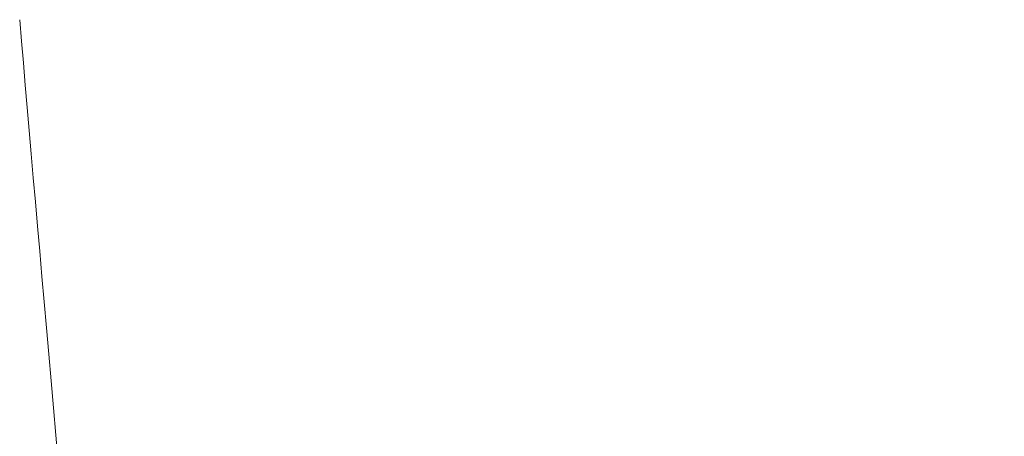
# Model space of a CAD drawing. Header units: millimetres. Extents: x 5939 to 6064, y 7184 to 7303.
# Tile 36 of 256: x 5996.7448 to 5996.877, y 7191.213 to 7191.269. Entities that reach past the tile are written whole.
import ezdxf
from ezdxf.lldxf.tags import DXFTag

# ---------------------------------------------------------------- set-up
doc = ezdxf.new("R2010")
doc.units = ezdxf.units.MM
doc.layers.add('1', color=7, linetype='CONTINUOUS', true_color=0xffffff)
tags = doc.linetypes.add('DASHED', pattern=[25.72, 12.86, -12.86]).pattern_tags.tags
tags[6:7] = [DXFTag(74, 4), DXFTag(75, 0), DXFTag(340, '0'), DXFTag(46, 0.0), DXFTag(50, 0.0), DXFTag(44, 0.0), DXFTag(45, 0.0)]
tags[4:5] = [DXFTag(74, 4), DXFTag(75, 0), DXFTag(340, '0'), DXFTag(46, 0.0), DXFTag(50, 0.0), DXFTag(44, 0.0), DXFTag(45, 0.0)]

msp = doc.modelspace()

# ---------------------------------------------------------------- linework, layer by layer
at = {"layer": '1', "color": 251, "linetype": 'DASHED', "lineweight": 5}
msp.add_open_spline([(5996.74483, 7191.269), (5996.7474, 7191.23866), (5996.75377, 7191.16665), (5996.76548, 7191.04125), (5996.77785, 7190.90838), (5996.7887, 7190.78954), (5996.79706, 7190.69663), (5996.80587, 7190.59725), (5996.81888, 7190.44878), (5996.83345, 7190.27971), (5996.84919, 7190.09647), (5996.86339, 7189.93171), (5996.87255, 7189.82716), (5996.87696, 7189.7772)], degree=3, knots=[0, 0, 0, 0, 0.154023, 0.279018, 0.380175, 0.425275, 0.469256, 0.514493, 0.563292, 0.678648, 0.773361, 0.88466, 1, 1, 1, 1], dxfattribs=at)

doc.saveas('drawing.dxf')
